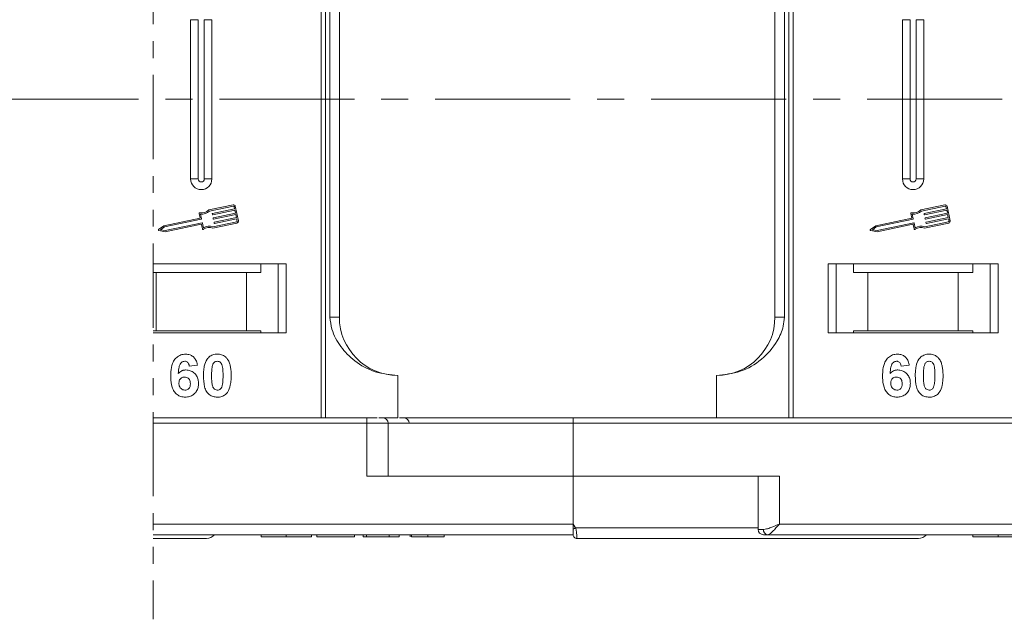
# Model space of a CAD drawing. Header units: millimetres. Extents: x 1675 to 3137, y 343 to 1376.
# Tile 25 of 84: x 2617 to 2710, y 598 to 654. Entities that reach past the tile are written whole.
import ezdxf

# ---------------------------------------------------------------- set-up
doc = ezdxf.new("R2010")
doc.units = ezdxf.units.MM
doc.linetypes.add('CENTERX2', pattern=[20.32, 12.7, -2.54, 2.54, -2.54])
doc.linetypes.add('PHANTOM2', pattern=[31.75, 15.875, -3.175, 3.175, -3.175, 3.175, -3.175])

msp = doc.modelspace()

# ---------------------------------------------------------------- linework, layer by layer
at = {"color": 3, "linetype": 'PHANTOM2', "lineweight": 9, "ltscale": 0.5}
msp.add_line((2629.487, 696.862), (2629.486, 597.966), dxfattribs=at)
at = {"color": 7, "linetype": 'Continuous', "lineweight": 15}
for p, q in [((2645.294, 676.936), (2645.294, 616.936)), ((2645.713, 616.936), (2645.713, 676.936)), ((2689.299, 676.936), (2689.299, 616.936)), ((2689.718, 616.936), (2689.718, 676.936)), ((2646.121, 667.436), (2646.121, 626.436)), ((2647.006, 626.436), (2647.006, 667.436)), ((2688.006, 667.436), (2688.006, 626.436)), ((2688.891, 626.436), (2688.891, 667.436)), ((2633.006, 654.436), (2633.006, 639.436)), ((2633.006, 654.436), (2633.721, 654.436)), ((2633.721, 654.436), (2633.721, 639.436)), ((2634.291, 639.436), (2634.291, 654.436)), ((2635.006, 654.436), (2634.291, 654.436)), ((2635.006, 639.436), (2635.006, 654.436)), ((2700.006, 654.436), (2700.006, 639.436)), ((2700.006, 654.436), (2700.721, 654.436)), ((2700.721, 654.436), (2700.721, 639.436)), ((2701.291, 639.436), (2701.291, 654.436)), ((2702.006, 654.436), (2701.291, 654.436)), ((2702.006, 639.436), (2702.006, 654.436)), ((2633.721, 639.436), (2633.006, 639.436)), ((2635.006, 639.436), (2634.291, 639.436)), ((2700.721, 639.436), (2700.006, 639.436)), ((2702.006, 639.436), (2701.291, 639.436)), ((2637.002, 637.003), (2634.724, 636.522)), ((2637.027, 636.888), (2634.784, 636.414)), ((2637.145, 636.613), (2637.096, 636.843)), ((2637.503, 635.488), (2637.211, 636.867)), ((2704.002, 637.003), (2701.724, 636.522)), ((2704.027, 636.888), (2701.784, 636.414)), ((2704.145, 636.613), (2704.096, 636.843)), ((2704.503, 635.488), (2704.211, 636.867)), ((2633.802, 636.191), (2633.896, 635.746)), ((2633.935, 636.129), (2634.029, 635.685)), ((2635.052, 636.081), (2635.04, 636.138)), ((2635.062, 636.173), (2637.145, 636.613)), ((2637.169, 636.498), (2635.087, 636.058)), ((2635.147, 635.771), (2637.23, 636.211)), ((2637.254, 636.096), (2635.172, 635.656)), ((2635.232, 635.369), (2637.315, 635.809)), ((2637.23, 636.211), (2637.169, 636.498)), ((2637.315, 635.809), (2637.254, 636.096)), ((2700.802, 636.191), (2700.896, 635.746)), ((2700.935, 636.129), (2701.029, 635.685)), ((2702.052, 636.081), (2702.04, 636.138)), ((2702.062, 636.173), (2704.145, 636.613)), ((2704.169, 636.498), (2702.087, 636.058)), ((2702.147, 635.771), (2704.23, 636.211)), ((2704.254, 636.096), (2702.172, 635.656)), ((2702.232, 635.369), (2704.315, 635.809)), ((2704.23, 636.211), (2704.169, 636.498)), ((2704.315, 635.809), (2704.254, 636.096)), ((2630.497, 635.028), (2629.995, 634.677)), ((2630.545, 634.918), (2630.175, 634.66)), ((2633.896, 635.746), (2630.497, 635.028)), ((2634.006, 635.65), (2630.545, 634.918)), ((2630.618, 634.574), (2634.079, 635.305)), ((2630.618, 634.454), (2633.988, 635.166)), ((2634.023, 635.143), (2634.111, 634.727)), ((2634.114, 635.282), (2634.207, 634.838)), ((2635.088, 634.798), (2637.367, 635.279)), ((2635.1, 634.92), (2637.342, 635.394)), ((2635.137, 635.679), (2635.125, 635.736)), ((2635.222, 635.276), (2635.21, 635.334)), ((2637.339, 635.694), (2635.257, 635.254)), ((2637.388, 635.464), (2637.339, 635.694)), ((2697.497, 635.028), (2696.995, 634.677)), ((2697.545, 634.918), (2697.175, 634.66)), ((2700.896, 635.746), (2697.497, 635.028)), ((2701.006, 635.65), (2697.545, 634.918)), ((2697.618, 634.574), (2701.079, 635.305)), ((2697.618, 634.454), (2700.988, 635.166)), ((2701.023, 635.143), (2701.111, 634.727)), ((2701.114, 635.282), (2701.207, 634.838)), ((2702.088, 634.798), (2704.367, 635.279)), ((2702.1, 634.92), (2704.342, 635.394)), ((2702.137, 635.679), (2702.125, 635.736)), ((2702.222, 635.276), (2702.21, 635.334)), ((2704.339, 635.694), (2702.257, 635.254)), ((2704.388, 635.464), (2704.339, 635.694)), ((2630.017, 634.572), (2630.618, 634.454)), ((2630.175, 634.66), (2630.618, 634.574)), ((2697.017, 634.572), (2697.618, 634.454)), ((2697.175, 634.66), (2697.618, 634.574)), ((2642.006, 631.436), (2629.486, 631.436)), ((2639.62, 630.636), (2639.62, 631.436)), ((2641.256, 631.436), (2641.256, 624.936)), ((2642.006, 624.936), (2642.006, 631.436)), ((2709.006, 631.436), (2693.006, 631.436)), ((2693.006, 631.436), (2693.006, 624.936)), ((2693.756, 624.936), (2693.756, 631.436)), ((2695.392, 631.436), (2695.392, 630.636)), ((2706.62, 630.636), (2706.62, 631.436)), ((2708.256, 631.436), (2708.256, 624.936)), ((2709.006, 624.936), (2709.006, 631.436)), ((2629.486, 630.636), (2629.756, 630.636)), ((2629.756, 630.636), (2629.756, 625.136)), ((2629.756, 630.636), (2638.256, 630.636)), ((2638.256, 625.136), (2638.256, 630.636)), ((2638.256, 630.636), (2639.62, 630.636)), ((2695.392, 630.636), (2696.756, 630.636)), ((2696.756, 630.636), (2696.756, 625.136)), ((2696.756, 630.636), (2705.256, 630.636)), ((2705.256, 625.136), (2705.256, 630.636)), ((2705.256, 630.636), (2706.62, 630.636)), ((2646.121, 626.436), (2647.006, 626.436)), ((2688.006, 626.436), (2688.891, 626.436)), ((2629.756, 625.136), (2629.486, 625.136)), ((2629.486, 624.936), (2642.006, 624.936)), ((2629.756, 625.136), (2638.256, 625.136)), ((2639.62, 625.136), (2638.256, 625.136)), ((2639.62, 625.136), (2639.62, 624.936)), ((2693.006, 624.936), (2709.006, 624.936)), ((2696.756, 625.136), (2695.392, 625.136)), ((2695.392, 624.936), (2695.392, 625.136)), ((2696.756, 625.136), (2705.256, 625.136)), ((2706.62, 625.136), (2705.256, 625.136)), ((2706.62, 625.136), (2706.62, 624.936)), ((2633.647, 621.892), (2632.878, 621.808)), ((2700.647, 621.892), (2699.878, 621.808)), ((2652.506, 620.936), (2652.506, 616.936)), ((2682.506, 616.936), (2682.506, 620.936)), ((2649.594, 616.936), (2629.486, 616.936)), ((2629.486, 616.436), (2649.594, 616.436)), ((2649.594, 616.436), (2649.594, 616.936)), ((2649.594, 616.436), (2649.594, 611.436)), ((2649.594, 616.436), (2651.594, 616.436)), ((2650.732, 616.936), (2652.506, 616.936)), ((2651.594, 611.436), (2651.594, 616.436)), ((2651.594, 616.436), (2669.006, 616.436)), ((2669.006, 616.436), (2669.006, 616.936)), ((2716.594, 616.936), (2669.006, 616.936)), ((2669.006, 611.436), (2669.006, 616.436)), ((2669.006, 616.436), (2716.594, 616.436)), ((2649.594, 611.436), (2669.006, 611.436)), ((2669.006, 611.436), (2669.006, 606.936)), ((2688.418, 611.436), (2669.006, 611.436)), ((2686.418, 611.436), (2686.418, 606.436)), ((2688.418, 606.936), (2688.418, 611.436)), ((2669.006, 606.936), (2629.486, 606.936)), ((2669.006, 606.936), (2669.24, 606.586)), ((2669.24, 606.586), (2686.418, 606.586)), ((2686.418, 606.436), (2686.927, 606.436)), ((2736.006, 606.936), (2688.418, 606.936)), ((2629.486, 605.936), (2669.006, 605.936)), ((2639.634, 605.936), (2639.634, 605.736)), ((2641.999, 605.736), (2641.999, 605.936)), ((2644.378, 605.936), (2644.378, 605.736)), ((2644.891, 605.736), (2644.891, 605.936)), ((2644.891, 605.736), (2648.416, 605.736)), ((2648.416, 605.936), (2648.416, 605.736)), ((2649.25, 605.936), (2649.25, 605.736)), ((2649.25, 605.736), (2649.57, 605.736)), ((2649.57, 605.936), (2649.57, 605.736)), ((2649.57, 605.736), (2651.686, 605.736)), ((2651.686, 605.736), (2651.686, 605.936)), ((2651.686, 605.736), (2652.647, 605.736)), ((2652.647, 605.936), (2652.647, 605.736)), ((2653.673, 605.936), (2653.673, 605.736)), ((2653.782, 605.936), (2653.782, 605.736)), ((2655.333, 605.936), (2655.333, 605.736)), ((2656.878, 605.936), (2656.878, 605.736)), ((2669.356, 605.586), (2669.356, 605.586)), ((2687.3, 605.936), (2736.006, 605.936)), ((2706.634, 605.936), (2706.634, 605.736)), ((2708.999, 605.736), (2708.999, 605.936))]:
    msp.add_line(p, q, dxfattribs=at)
at = {"color": 1, "linetype": 'CENTERX2', "lineweight": 13}
msp.add_line((2973.536, 646.936), (2135.453, 646.936), dxfattribs=at)
at = {"color": 7, "linetype": 'Continuous', "lineweight": 15}
for centre, radius, start, end in [((2634.006, 639.436), 1, 180, 0), ((2634.006, 639.436), 0.285, 180, 0), ((2701.006, 639.436), 1, 180, 0), ((2701.006, 639.436), 0.285, 180, 0), ((2637.039, 636.831), 0.176, 11.9297, 101.9297), ((2637.039, 636.831), 0.0587, 11.9297, 101.9297), ((2704.039, 636.831), 0.176, 11.9297, 101.9297), ((2704.039, 636.831), 0.0587, 11.9297, 101.9297), ((2633.859, 636.203), 0.0587, 76.41469, 191.9297), ((2634.078, 637.108), 0.873, 256.41469, 317.74736), ((2634.078, 637.108), 0.99, 261.69305, 315.48899), ((2635.068, 636.144), 0.0294, 101.9297, 191.9297), ((2635.081, 636.087), 0.0294, 191.9297, 281.9297), ((2635.153, 635.742), 0.0294, 101.9297, 191.9297), ((2700.859, 636.203), 0.0587, 76.41469, 191.9297), ((2701.078, 637.108), 0.873, 256.41469, 317.74736), ((2701.078, 637.108), 0.99, 261.69305, 315.48899), ((2702.068, 636.144), 0.0294, 101.9297, 191.9297), ((2702.081, 636.087), 0.0294, 191.9297, 281.9297), ((2702.153, 635.742), 0.0294, 101.9297, 191.9297), ((2633.994, 635.137), 0.0294, 11.9297, 101.9297), ((2634, 635.678), 0.0294, 281.9297, 11.9297), ((2634.085, 635.276), 0.0294, 11.9297, 101.9297), ((2634.735, 634), 0.873, 66.11204, 127.44471), ((2634.735, 634), 0.99, 68.37041, 122.16635), ((2635.165, 635.685), 0.0294, 191.9297, 281.9297), ((2635.238, 635.34), 0.0294, 101.9297, 191.9297), ((2635.25, 635.282), 0.0294, 191.9297, 281.9297), ((2637.33, 635.452), 0.0587, 281.9297, 11.9297), ((2637.33, 635.452), 0.176, 281.9297, 11.9297), ((2700.994, 635.137), 0.0294, 11.9297, 101.9297), ((2701, 635.678), 0.0294, 281.9297, 11.9297), ((2701.085, 635.276), 0.0294, 11.9297, 101.9297), ((2701.735, 634), 0.873, 66.11204, 127.44471), ((2701.735, 634), 0.99, 68.37041, 122.16635), ((2702.165, 635.685), 0.0294, 191.9297, 281.9297), ((2702.238, 635.34), 0.0294, 101.9297, 191.9297), ((2702.25, 635.282), 0.0294, 191.9297, 281.9297), ((2704.33, 635.452), 0.0587, 281.9297, 11.9297), ((2704.33, 635.452), 0.176, 281.9297, 11.9297), ((2630.029, 634.629), 0.0587, 124.95116, 258.90824), ((2634.168, 634.74), 0.0587, 191.9297, 307.44471), ((2697.029, 634.629), 0.0587, 124.95116, 258.90824), ((2701.168, 634.74), 0.0587, 191.9297, 307.44471), ((2652.506, 626.436), 5.5, 180, 270), ((2682.506, 626.436), 5.5, 270, 0), ((2651.094, 616.436), 0.5, 0, 90), ((2653.078, 616.436), 0.5, 0, 90), ((2633.462, 673.513), 75.89, 297.92809, 298.12821), ((2686.918, 606.436), 0.5, 180, 270), ((2687.374, 606.381), 0.451, 172.91869, 260.47981), ((2634.506, 606.586), 1, 270, 319.04573), ((2669.356, 605.936), 0.35, 180.00041, 270.00191), ((2701.506, 606.586), 1, 270, 319.04573)]:
    msp.add_arc(centre, radius, start, end, dxfattribs=at)
for points, knots in [([(2646.121, 626.436), (2646.164, 626.046), (2646.275, 625.047), (2647.099, 623.593), (2648.469, 622.18), (2650.334, 621.143), (2651.785, 621.005), (2652.506, 620.936)], [0, 0, 0, 0, 0.125713, 0.321276, 0.524466, 0.763484, 1, 1, 1, 1]), ([(2682.506, 620.936), (2683.266, 621.013), (2684.786, 621.166), (2686.808, 622.355), (2688.14, 623.906), (2688.8, 625.35), (2688.867, 626.142), (2688.891, 626.436)], [0, 0, 0, 0, 0.2490962, 0.4982428, 0.745205, 0.90541, 1, 1, 1, 1]), ([(2631.134, 620.883), (2631.137, 621.016), (2631.146, 621.417), (2631.236, 621.973), (2631.515, 622.482), (2631.861, 622.784), (2632.231, 622.922), (2632.465, 622.933), (2632.549, 622.936)], [0, 0, 0, 0, 0.142337, 0.429127, 0.589943, 0.751205, 0.909895, 1, 1, 1, 1]), ([(2632.549, 622.936), (2632.685, 622.926), (2632.931, 622.906), (2633.244, 622.722), (2633.485, 622.446), (2633.601, 622.149), (2633.637, 621.95), (2633.647, 621.892)], [0, 0, 0, 0, 0.2426908, 0.4390024, 0.635006, 0.8950587, 1, 1, 1, 1]), ([(2634.607, 622.53), (2634.651, 622.58), (2634.742, 622.682), (2634.91, 622.798), (2635.099, 622.881), (2635.268, 622.919), (2635.41, 622.934), (2635.482, 622.936), (2635.519, 622.936)], [0, 0, 0, 0, 0.193776, 0.3936, 0.587864, 0.788908, 0.894169, 1, 1, 1, 1]), ([(2635.519, 622.936), (2635.586, 622.934), (2635.72, 622.93), (2635.918, 622.886), (2636.109, 622.808), (2636.254, 622.709), (2636.361, 622.611), (2636.409, 622.554), (2636.434, 622.525)], [0, 0, 0, 0, 0.192627, 0.388684, 0.582013, 0.783201, 0.891038, 1, 1, 1, 1]), ([(2698.134, 620.883), (2698.137, 621.016), (2698.146, 621.417), (2698.236, 621.973), (2698.515, 622.482), (2698.861, 622.784), (2699.231, 622.922), (2699.465, 622.933), (2699.549, 622.936)], [0, 0, 0, 0, 0.142337, 0.429127, 0.589943, 0.751205, 0.909895, 1, 1, 1, 1]), ([(2699.549, 622.936), (2699.685, 622.926), (2699.931, 622.906), (2700.244, 622.722), (2700.485, 622.446), (2700.601, 622.149), (2700.637, 621.95), (2700.647, 621.892)], [0, 0, 0, 0, 0.2426908, 0.4390024, 0.635006, 0.8950587, 1, 1, 1, 1]), ([(2701.607, 622.53), (2701.651, 622.58), (2701.742, 622.682), (2701.91, 622.798), (2702.099, 622.881), (2702.268, 622.919), (2702.41, 622.934), (2702.482, 622.936), (2702.519, 622.936)], [0, 0, 0, 0, 0.193776, 0.3936, 0.587864, 0.788908, 0.894169, 1, 1, 1, 1]), ([(2702.519, 622.936), (2702.586, 622.934), (2702.72, 622.93), (2702.918, 622.886), (2703.109, 622.808), (2703.254, 622.709), (2703.361, 622.611), (2703.409, 622.554), (2703.434, 622.525)], [0, 0, 0, 0, 0.192627, 0.388684, 0.582013, 0.783201, 0.891038, 1, 1, 1, 1]), ([(2632.451, 622.27), (2632.397, 622.264), (2632.288, 622.253), (2632.136, 622.153), (2631.994, 621.981), (2631.886, 621.619), (2631.862, 621.319), (2631.845, 621.114)], [0, 0, 0, 0, 0.112049, 0.22438, 0.370115, 0.570276, 1, 1, 1, 1]), ([(2632.878, 621.808), (2632.865, 621.886), (2632.846, 622.008), (2632.755, 622.152), (2632.65, 622.233), (2632.542, 622.266), (2632.476, 622.269), (2632.451, 622.27)], [0, 0, 0, 0, 0.33384, 0.524547, 0.716372, 0.891824, 1, 1, 1, 1]), ([(2634.211, 620.917), (2634.213, 621.051), (2634.219, 621.354), (2634.291, 621.881), (2634.432, 622.302), (2634.59, 622.507), (2634.607, 622.53)], [0, 0, 0, 0, 0.237381, 0.538918, 0.949082, 1, 1, 1, 1]), ([(2634.98, 620.909), (2634.981, 620.976), (2634.982, 621.109), (2634.988, 621.29), (2634.998, 621.452), (2635.012, 621.594), (2635.03, 621.737), (2635.054, 621.83), (2635.066, 621.877)], [0, 0, 0, 0, 0.20527, 0.410616, 0.557148, 0.703844, 0.851475, 1, 1, 1, 1]), ([(2635.066, 621.877), (2635.09, 621.946), (2635.128, 622.058), (2635.236, 622.184), (2635.36, 622.25), (2635.459, 622.267), (2635.513, 622.269), (2635.519, 622.27)], [0, 0, 0, 0, 0.334804, 0.542561, 0.750382, 0.970721, 1, 1, 1, 1]), ([(2635.519, 622.27), (2635.576, 622.264), (2635.677, 622.254), (2635.806, 622.179), (2635.916, 622.039), (2636.016, 621.767), (2636.052, 621.371), (2636.056, 621.064), (2636.057, 620.909)], [0, 0, 0, 0, 0.1056461, 0.1862213, 0.267042, 0.4315406, 0.7127076, 1, 1, 1, 1]), ([(2636.434, 622.525), (2636.473, 622.471), (2636.553, 622.362), (2636.658, 622.13), (2636.748, 621.834), (2636.798, 621.503), (2636.823, 621.193), (2636.825, 621.004), (2636.827, 620.909)], [0, 0, 0, 0, 0.118432, 0.239329, 0.449434, 0.664178, 0.83182, 1, 1, 1, 1]), ([(2699.451, 622.27), (2699.397, 622.264), (2699.288, 622.253), (2699.136, 622.153), (2698.994, 621.981), (2698.886, 621.619), (2698.862, 621.319), (2698.845, 621.114)], [0, 0, 0, 0, 0.112049, 0.22438, 0.370115, 0.570276, 1, 1, 1, 1]), ([(2699.878, 621.808), (2699.865, 621.886), (2699.846, 622.008), (2699.755, 622.152), (2699.65, 622.233), (2699.542, 622.266), (2699.476, 622.269), (2699.451, 622.27)], [0, 0, 0, 0, 0.33384, 0.524547, 0.716372, 0.891824, 1, 1, 1, 1]), ([(2701.211, 620.917), (2701.213, 621.051), (2701.219, 621.354), (2701.291, 621.881), (2701.432, 622.302), (2701.59, 622.507), (2701.607, 622.53)], [0, 0, 0, 0, 0.237381, 0.538918, 0.949082, 1, 1, 1, 1]), ([(2701.98, 620.909), (2701.981, 620.976), (2701.982, 621.109), (2701.988, 621.29), (2701.998, 621.452), (2702.012, 621.594), (2702.03, 621.737), (2702.054, 621.83), (2702.066, 621.877)], [0, 0, 0, 0, 0.20527, 0.410616, 0.557148, 0.703844, 0.851475, 1, 1, 1, 1]), ([(2702.066, 621.877), (2702.09, 621.946), (2702.128, 622.058), (2702.236, 622.184), (2702.36, 622.25), (2702.459, 622.267), (2702.513, 622.269), (2702.519, 622.27)], [0, 0, 0, 0, 0.334804, 0.542561, 0.750382, 0.970721, 1, 1, 1, 1]), ([(2702.519, 622.27), (2702.576, 622.264), (2702.677, 622.254), (2702.806, 622.179), (2702.916, 622.039), (2703.016, 621.767), (2703.052, 621.371), (2703.056, 621.064), (2703.057, 620.909)], [0, 0, 0, 0, 0.1056461, 0.1862213, 0.267042, 0.4315406, 0.7127076, 1, 1, 1, 1]), ([(2703.434, 622.525), (2703.473, 622.471), (2703.553, 622.362), (2703.658, 622.13), (2703.748, 621.834), (2703.798, 621.503), (2703.823, 621.193), (2703.825, 621.004), (2703.827, 620.909)], [0, 0, 0, 0, 0.118432, 0.239329, 0.449434, 0.664178, 0.83182, 1, 1, 1, 1]), ([(2631.845, 621.114), (2631.891, 621.162), (2631.986, 621.261), (2632.131, 621.352), (2632.258, 621.402), (2632.357, 621.43), (2632.461, 621.446), (2632.532, 621.448), (2632.568, 621.449)], [0, 0, 0, 0, 0.243654, 0.49576, 0.617892, 0.741503, 0.870025, 1, 1, 1, 1]), ([(2632.568, 621.449), (2632.703, 621.437), (2632.976, 621.412), (2633.324, 621.196), (2633.59, 620.895), (2633.731, 620.542), (2633.744, 620.298), (2633.75, 620.19)], [0, 0, 0, 0, 0.210216, 0.421975, 0.620016, 0.831037, 1, 1, 1, 1]), ([(2698.845, 621.114), (2698.891, 621.162), (2698.986, 621.261), (2699.131, 621.352), (2699.258, 621.402), (2699.357, 621.43), (2699.461, 621.446), (2699.532, 621.448), (2699.568, 621.449)], [0, 0, 0, 0, 0.243654, 0.49576, 0.617892, 0.741503, 0.870025, 1, 1, 1, 1]), ([(2699.568, 621.449), (2699.703, 621.437), (2699.976, 621.412), (2700.324, 621.196), (2700.59, 620.895), (2700.731, 620.542), (2700.744, 620.298), (2700.75, 620.19)], [0, 0, 0, 0, 0.210216, 0.421975, 0.620016, 0.831037, 1, 1, 1, 1]), ([(2632.492, 618.885), (2632.356, 618.896), (2632.085, 618.917), (2631.725, 619.118), (2631.433, 619.423), (2631.193, 619.959), (2631.138, 620.469), (2631.135, 620.824), (2631.134, 620.883)], [0, 0, 0, 0, 0.148269, 0.297647, 0.442421, 0.607851, 0.935658, 1, 1, 1, 1]), ([(2631.903, 620.207), (2631.908, 620.29), (2631.916, 620.426), (2632.008, 620.595), (2632.13, 620.704), (2632.278, 620.773), (2632.386, 620.779), (2632.438, 620.782)], [0, 0, 0, 0, 0.2767209, 0.4568705, 0.6370074, 0.8240683, 1, 1, 1, 1]), ([(2632.476, 619.552), (2632.409, 619.559), (2632.272, 619.573), (2632.096, 619.69), (2631.97, 619.847), (2631.912, 620.03), (2631.906, 620.149), (2631.903, 620.207)], [0, 0, 0, 0, 0.207905, 0.419981, 0.630626, 0.821735, 1, 1, 1, 1]), ([(2632.438, 620.782), (2632.506, 620.777), (2632.631, 620.767), (2632.791, 620.673), (2632.91, 620.538), (2632.972, 620.353), (2632.978, 620.22), (2632.98, 620.15)], [0, 0, 0, 0, 0.213757, 0.394944, 0.576585, 0.777311, 1, 1, 1, 1]), ([(2632.98, 620.15), (2632.976, 620.065), (2632.97, 619.927), (2632.897, 619.748), (2632.786, 619.639), (2632.642, 619.565), (2632.535, 619.556), (2632.476, 619.552)], [0, 0, 0, 0, 0.2886974, 0.4635526, 0.6399417, 0.8018084, 1, 1, 1, 1]), ([(2633.75, 620.19), (2633.742, 620.055), (2633.726, 619.785), (2633.561, 619.404), (2633.275, 619.104), (2632.902, 618.914), (2632.629, 618.895), (2632.492, 618.885)], [0, 0, 0, 0, 0.197831, 0.3973, 0.59891, 0.798741, 1, 1, 1, 1]), ([(2635.519, 618.885), (2635.384, 618.895), (2635.112, 618.916), (2634.758, 619.114), (2634.47, 619.428), (2634.237, 620.039), (2634.222, 620.559), (2634.211, 620.917)], [0, 0, 0, 0, 0.147528, 0.296569, 0.43214, 0.608737, 1, 1, 1, 1]), ([(2635.519, 619.552), (2635.451, 619.56), (2635.341, 619.573), (2635.212, 619.659), (2635.109, 619.81), (2635.016, 620.082), (2634.987, 620.471), (2634.982, 620.763), (2634.98, 620.909)], [0, 0, 0, 0, 0.125351, 0.202197, 0.279182, 0.459742, 0.727968, 1, 1, 1, 1]), ([(2636.057, 620.909), (2636.057, 620.842), (2636.056, 620.709), (2636.05, 620.528), (2636.04, 620.367), (2636.026, 620.226), (2636.007, 620.084), (2635.983, 619.991), (2635.972, 619.944)], [0, 0, 0, 0, 0.205942, 0.411959, 0.558149, 0.704502, 0.851801, 1, 1, 1, 1]), ([(2636.827, 620.909), (2636.824, 620.776), (2636.819, 620.472), (2636.749, 619.952), (2636.611, 619.53), (2636.453, 619.321), (2636.431, 619.291)], [0, 0, 0, 0, 0.236629, 0.537361, 0.932986, 1, 1, 1, 1]), ([(2699.492, 618.885), (2699.356, 618.896), (2699.085, 618.917), (2698.725, 619.118), (2698.433, 619.423), (2698.193, 619.959), (2698.138, 620.469), (2698.135, 620.824), (2698.134, 620.883)], [0, 0, 0, 0, 0.148269, 0.297647, 0.442421, 0.607851, 0.935658, 1, 1, 1, 1]), ([(2698.903, 620.207), (2698.908, 620.29), (2698.916, 620.426), (2699.008, 620.595), (2699.13, 620.704), (2699.278, 620.773), (2699.386, 620.779), (2699.438, 620.782)], [0, 0, 0, 0, 0.2767209, 0.4568705, 0.6370074, 0.8240683, 1, 1, 1, 1]), ([(2699.476, 619.552), (2699.409, 619.559), (2699.272, 619.573), (2699.096, 619.69), (2698.97, 619.847), (2698.912, 620.03), (2698.906, 620.149), (2698.903, 620.207)], [0, 0, 0, 0, 0.207905, 0.419981, 0.630626, 0.821735, 1, 1, 1, 1]), ([(2699.438, 620.782), (2699.506, 620.777), (2699.631, 620.767), (2699.791, 620.673), (2699.91, 620.538), (2699.972, 620.353), (2699.978, 620.22), (2699.98, 620.15)], [0, 0, 0, 0, 0.213757, 0.394944, 0.576585, 0.777311, 1, 1, 1, 1]), ([(2699.98, 620.15), (2699.976, 620.065), (2699.97, 619.927), (2699.897, 619.748), (2699.786, 619.639), (2699.642, 619.565), (2699.535, 619.556), (2699.476, 619.552)], [0, 0, 0, 0, 0.2886974, 0.4635526, 0.6399417, 0.8018084, 1, 1, 1, 1]), ([(2700.75, 620.19), (2700.742, 620.055), (2700.726, 619.785), (2700.561, 619.404), (2700.275, 619.104), (2699.902, 618.914), (2699.629, 618.895), (2699.492, 618.885)], [0, 0, 0, 0, 0.197831, 0.3973, 0.59891, 0.798741, 1, 1, 1, 1]), ([(2702.519, 618.885), (2702.384, 618.895), (2702.112, 618.916), (2701.758, 619.114), (2701.47, 619.428), (2701.237, 620.039), (2701.222, 620.559), (2701.211, 620.917)], [0, 0, 0, 0, 0.147528, 0.296569, 0.43214, 0.608737, 1, 1, 1, 1]), ([(2702.519, 619.552), (2702.451, 619.56), (2702.341, 619.573), (2702.212, 619.659), (2702.109, 619.81), (2702.016, 620.082), (2701.987, 620.471), (2701.982, 620.763), (2701.98, 620.909)], [0, 0, 0, 0, 0.125351, 0.202197, 0.279182, 0.459742, 0.727968, 1, 1, 1, 1]), ([(2703.057, 620.909), (2703.057, 620.842), (2703.056, 620.709), (2703.05, 620.528), (2703.04, 620.367), (2703.026, 620.226), (2703.007, 620.084), (2702.983, 619.991), (2702.972, 619.944)], [0, 0, 0, 0, 0.205942, 0.411959, 0.558149, 0.704502, 0.851801, 1, 1, 1, 1]), ([(2703.827, 620.909), (2703.824, 620.776), (2703.819, 620.472), (2703.749, 619.952), (2703.611, 619.53), (2703.453, 619.321), (2703.431, 619.291)], [0, 0, 0, 0, 0.236629, 0.537361, 0.932986, 1, 1, 1, 1]), ([(2635.972, 619.944), (2635.948, 619.875), (2635.91, 619.764), (2635.803, 619.638), (2635.681, 619.572), (2635.582, 619.554), (2635.527, 619.552), (2635.519, 619.552)], [0, 0, 0, 0, 0.333678, 0.540413, 0.747264, 0.961209, 1, 1, 1, 1]), ([(2636.431, 619.291), (2636.386, 619.241), (2636.296, 619.139), (2636.127, 619.024), (2635.939, 618.941), (2635.769, 618.903), (2635.628, 618.888), (2635.555, 618.886), (2635.519, 618.885)], [0, 0, 0, 0, 0.193769, 0.393564, 0.587886, 0.789131, 0.894283, 1, 1, 1, 1]), ([(2702.972, 619.944), (2702.948, 619.875), (2702.91, 619.764), (2702.803, 619.638), (2702.681, 619.572), (2702.582, 619.554), (2702.527, 619.552), (2702.519, 619.552)], [0, 0, 0, 0, 0.333678, 0.540413, 0.747264, 0.961209, 1, 1, 1, 1]), ([(2703.431, 619.291), (2703.386, 619.241), (2703.296, 619.139), (2703.127, 619.024), (2702.939, 618.941), (2702.769, 618.903), (2702.628, 618.888), (2702.555, 618.886), (2702.519, 618.885)], [0, 0, 0, 0, 0.193769, 0.393564, 0.587886, 0.789131, 0.894283, 1, 1, 1, 1]), ([(2650.557, 616.936), (2650.515, 616.936), (2650.366, 616.936), (2650.03, 616.936), (2649.737, 616.936), (2649.594, 616.936)], [0, 0, 0, 0, 0.165898, 0.592125, 1, 1, 1, 1]), ([(2669.006, 616.936), (2667.665, 616.936), (2664.941, 616.936), (2660.854, 616.936), (2657.129, 616.936), (2654.392, 616.936), (2653.06, 616.936), (2652.681, 616.936)], [0, 0, 0, 0, 0.235327, 0.477953, 0.727411, 0.922405, 1, 1, 1, 1]), ([(2669.006, 605.936), (2669.006, 605.947), (2669.006, 605.969), (2669.006, 606.142), (2669.006, 606.327), (2669.006, 606.443), (2669.006, 606.462)], [0, 0, 0, 0, 0.313357, 0.626713, 0.94007, 1, 1, 1, 1]), ([(2669.24, 606.586), (2669.257, 606.53), (2669.294, 606.407), (2669.323, 606.22), (2669.343, 606.038), (2669.354, 605.856), (2669.356, 605.71), (2669.357, 605.607), (2669.356, 605.594), (2669.356, 605.586)], [0, 0, 0, 0, 0.1119973, 0.2448439, 0.3691679, 0.5008987, 0.6875333, 0.8281382, 1, 1, 1, 1]), ([(2686.927, 606.436), (2687.022, 606.446), (2687.231, 606.468), (2687.73, 606.639), (2688.148, 606.82), (2688.418, 606.936)], [0, 0, 0, 0, 0.2270634, 0.5015869, 1, 1, 1, 1]), ([(2688.418, 606.936), (2688.312, 606.814), (2688.1, 606.569), (2687.79, 606.239), (2687.511, 605.989), (2687.367, 605.953), (2687.3, 605.936)], [0, 0, 0, 0, 0.2515188, 0.5017844, 0.7656323, 1, 1, 1, 1]), ([(2629.486, 605.586), (2629.997, 605.586), (2631.012, 605.586), (2632.43, 605.586), (2633.596, 605.586), (2634.366, 605.586), (2634.46, 605.586), (2634.506, 605.586)], [0.6389056, 0.6389056, 0.6389056, 0.6389056, 0.695556, 0.7598646, 0.8421852, 0.9222831, 1, 1, 1, 1]), ([(2639.634, 605.736), (2639.638, 605.736), (2639.648, 605.736), (2639.79, 605.736), (2640.182, 605.736), (2640.755, 605.736), (2641.395, 605.736), (2641.816, 605.736), (2641.999, 605.736)], [0, 0, 0, 0, 0.101888, 0.307343, 0.492963, 0.678647, 0.860791, 1, 1, 1, 1]), ([(2641.999, 605.736), (2642.132, 605.736), (2642.536, 605.736), (2643.196, 605.736), (2643.818, 605.736), (2644.243, 605.736), (2644.368, 605.736), (2644.376, 605.736), (2644.378, 605.736)], [0, 0, 0, 0, 0.102171, 0.30922, 0.51365, 0.692275, 0.932413, 1, 1, 1, 1]), ([(2653.782, 605.736), (2653.836, 605.736), (2653.944, 605.736), (2654.248, 605.736), (2654.713, 605.736), (2655.1, 605.736), (2655.333, 605.736)], [0, 0, 0, 0, 0.20646, 0.413515, 0.645211, 1, 1, 1, 1]), ([(2655.333, 605.736), (2655.467, 605.736), (2655.771, 605.736), (2656.223, 605.736), (2656.582, 605.736), (2656.836, 605.736), (2656.861, 605.736), (2656.878, 605.736)], [0, 0, 0, 0, 0.155292, 0.353145, 0.543243, 0.704067, 1, 1, 1, 1]), ([(2669.356, 605.586), (2670.669, 605.586), (2673.335, 605.586), (2677.324, 605.586), (2680.967, 605.586), (2684.203, 605.586), (2687.028, 605.586), (2689.69, 605.586), (2692.968, 605.586), (2695.756, 605.586), (2697.958, 605.586), (2699.43, 605.586), (2700.596, 605.586), (2701.366, 605.586), (2701.46, 605.586), (2701.506, 605.586)], [0, 0, 0, 0, 0.077724, 0.157824, 0.240135, 0.304454, 0.368763, 0.43443, 0.500087, 0.631237, 0.695556, 0.759865, 0.842185, 0.922283, 1, 1, 1, 1]), ([(2706.634, 605.736), (2706.638, 605.736), (2706.648, 605.736), (2706.79, 605.736), (2707.182, 605.736), (2707.755, 605.736), (2708.395, 605.736), (2708.816, 605.736), (2708.999, 605.736)], [0, 0, 0, 0, 0.101888, 0.307343, 0.492963, 0.678647, 0.860791, 1, 1, 1, 1]), ([(2708.999, 605.736), (2709.132, 605.736), (2709.536, 605.736), (2710.196, 605.736), (2710.818, 605.736), (2711.243, 605.736), (2711.368, 605.736), (2711.376, 605.736), (2711.378, 605.736)], [0, 0, 0, 0, 0.102171, 0.30922, 0.51365, 0.692275, 0.932413, 1, 1, 1, 1])]:
    msp.add_open_spline(points, degree=3, knots=knots, dxfattribs=at)
for points in [[(2669.006, 606.462), (2669.006, 606.537), (2669.006, 606.688), (2669.006, 606.854), (2669.006, 606.936)], [(2687.3, 605.936), (2687.19, 605.936), (2686.97, 605.936), (2686.935, 605.936), (2686.918, 605.936)]]:
    msp.add_open_spline(points, degree=3, dxfattribs=at)

doc.saveas('drawing.dxf')
